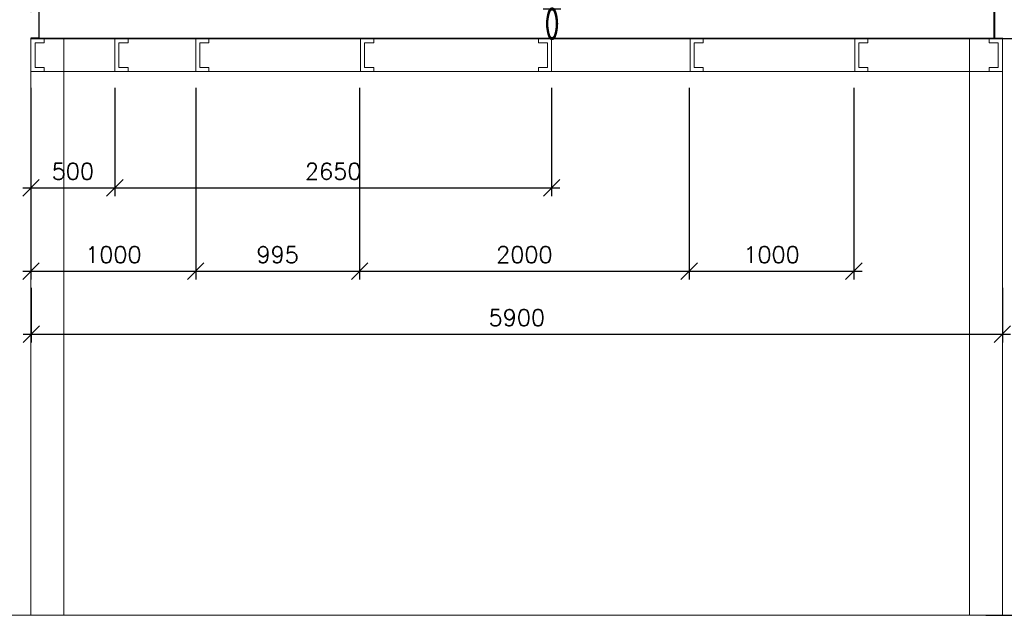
# Model space of a CAD drawing. Header units: millimetres. Extents: x -746391 to 410178, y -169697 to 100555.
# Tile 64 of 179: x 79938 to 85914, y -30181 to -26516. Entities that reach past the tile are written whole.
import ezdxf

# ---------------------------------------------------------------- set-up
doc = ezdxf.new("R2010")
doc.units = ezdxf.units.MM
doc.layers.get('0').update_dxf_attribs({"color": 9})
doc.layers.get('Defpoints').update_dxf_attribs({"color": 9})
doc.layers.add('1', color=7, linetype='Continuous')
doc.layers.add('VZT-PŘÍVOD-TENKÉ', color=4, linetype='Continuous')
doc.layers.add('VZT-KOTY', color=2, linetype='Continuous', lineweight=25)
doc.styles.add('RomanS', font='romans.shx')
doc.styles.get("Standard").update_dxf_attribs({"font": 'isocpeur.ttf', "width": 0.75})
doc.dimstyles.new('VZT50', dxfattribs={"dimscale": 50, "dimtxt": 2, "dimasz": 2, "dimexe": 1, "dimexo": 2, "dimgap": 1, "dimtad": 1, "dimtoh": 1, "dimdec": 0, "dimzin": 0, "dimdsep": 46, "dimtxsty": 'RomanS', "dimblk1": 'OBLIQUE', "dimblk2": 'OBLIQUE', "dimsah": 1, "dimcen": 1, "dimdle": 1, "dimclrd": 256, "dimclre": 256, "dimclrt": 256, "dimadec": 0, "dimazin": 0, "dimtfac": 1, "dimtdec": 0, "dimtmove": 2, "dimatfit": 3, "dimldrblk": 'OBLIQUE', "dimfxl": 1, "dimtolj": 1, "dimtzin": 0, "dimarcsym": 0})

# ---------------------------------------------------------------- blocks, each defined once
blk = doc.blocks.new('_Oblique')
at = {"color": 0, "linetype": 'ByBlock', "lineweight": -2}
blk.add_line((-0.5, -0.5), (0.5, 0.5), dxfattribs=at)
blk = doc.blocks.new('*D964')
at = {"layer": 'Defpoints', "color": 0, "linetype": 'Continuous', "lineweight": 18, "ltscale": 0.5, "transparency": 16777216}
for p in [(85702.5, -26630.6), (87457.5, -26630.6), (85702.5, -30130.6)]:
    blk.add_point(p, dxfattribs=at)
at = {"layer": 'VZT-KOTY', "linetype": 'Continuous', "lineweight": -2, "ltscale": 0.5, "transparency": 16777216}
for p, q in [((87457.5, -30180.6), (87457.5, -26580.6)), ((85802.5, -26630.6), (87507.5, -26630.6)), ((85802.5, -30130.6), (87507.5, -30130.6))]:
    blk.add_line(p, q, dxfattribs=at)
at = {"layer": 'VZT-KOTY', "linetype": 'Continuous', "lineweight": -2, "ltscale": 0.5, "transparency": 16777216, "xscale": 100, "yscale": 100, "zscale": 100}
for p, rotation in [((87457.5, -26630.6), 90), ((87457.5, -30130.6), 270)]:
    blk.add_blockref('_Oblique', p, dxfattribs=dict(at, rotation=rotation))
at = {"layer": 'VZT-KOTY', "linetype": 'Continuous', "lineweight": 18, "ltscale": 0.5, "transparency": 16777216, "insert": (87357.5, -28380.6), "char_height": 100, "attachment_point": 5, "rotation": 90, "style": 'RomanS'}
blk.add_mtext('\\A1;3500', dxfattribs=at)
blk = doc.blocks.new('NWK17C0226701211622KAMM49')
at = {"layer": '1', "width": 0.69}
blk.add_text('0', height=198.68, dxfattribs=at).set_placement((6970.08, 9036.26))
blk = doc.blocks.new('NWK17C0226701211622ANB09')
at = {"layer": '1'}
for p, q in [((4052.65, 9225.6), (9950.65, 9225.6)), ((4052.65, 9048.6), (9950.65, 9048.6)), ((4052.65, 9045.6), (9950.65, 9045.6))]:
    blk.add_line(p, q, dxfattribs=at)
blk = doc.blocks.new('NWK17C0226701211622ANB10')
at = {"layer": '1'}
for p, q in [((9900.65, 9045.6), (9900.65, 9225.6)), ((9900.65, 9225.6), (9951.65, 9225.6)), ((9948.65, 9222.6), (9903.65, 9222.6)), ((9903.65, 9222.6), (9903.65, 9048.6)), ((9948.65, 9209.6), (9948.65, 9222.6)), ((9951.65, 9209.6), (9948.65, 9209.6)), ((9951.65, 9225.6), (9951.65, 9209.6)), ((9950.65, 9045.6), (9900.65, 9045.6)), ((9903.65, 9048.6), (9950.65, 9048.6)), ((9950.65, 9048.6), (9950.65, 9045.6))]:
    blk.add_line(p, q, dxfattribs=at)
blk = doc.blocks.new('NWK17C0226701211622ANB11')
at = {"layer": '1'}
for p, q in [((4102.65, 9225.6), (4051.65, 9225.6)), ((4051.65, 9225.6), (4051.65, 9209.6)), ((4051.65, 9209.6), (4054.65, 9209.6)), ((4054.65, 9209.6), (4054.65, 9222.6)), ((4054.65, 9222.6), (4099.65, 9222.6)), ((4099.65, 9222.6), (4099.65, 9048.6)), ((4102.65, 9045.6), (4102.65, 9225.6)), ((4099.65, 9048.6), (4052.65, 9048.6)), ((4052.65, 9048.6), (4052.65, 9045.6)), ((4052.65, 9045.6), (4102.65, 9045.6))]:
    blk.add_line(p, q, dxfattribs=at)
blk = doc.blocks.new('*D1820')
at = {"layer": 'Defpoints', "color": 0, "linetype": 'Continuous', "lineweight": 18, "ltscale": 0.5, "transparency": 16777216}
for p in [(80006.7, -26830.6), (80515.7, -26830.6), (80515.7, -27536.9)]:
    blk.add_point(p, dxfattribs=at)
at = {"layer": 'VZT-KOTY', "linetype": 'Continuous', "lineweight": -2, "ltscale": 0.5, "transparency": 16777216}
for p, q in [((80006.7, -26930.6), (80006.7, -27586.9)), ((80515.7, -26930.6), (80515.7, -27586.9)), ((79956.7, -27536.9), (80565.7, -27536.9))]:
    blk.add_line(p, q, dxfattribs=at)
at = {"layer": 'VZT-KOTY', "linetype": 'Continuous', "lineweight": -2, "ltscale": 0.5, "transparency": 16777216, "xscale": 100, "yscale": 100, "zscale": 100, "rotation": 180}
blk.add_blockref('_Oblique', (80006.7, -27536.9), dxfattribs=at)
at = {"layer": 'VZT-KOTY', "linetype": 'Continuous', "lineweight": -2, "ltscale": 0.5, "transparency": 16777216, "xscale": 100, "yscale": 100, "zscale": 100}
blk.add_blockref('_Oblique', (80515.7, -27536.9), dxfattribs=at)
at = {"layer": 'VZT-KOTY', "linetype": 'Continuous', "lineweight": 18, "ltscale": 0.5, "transparency": 16777216, "insert": (80261.2, -27436.9), "char_height": 100, "attachment_point": 5, "style": 'RomanS'}
blk.add_mtext('\\A1;500', dxfattribs=at)
blk = doc.blocks.new('*D1821')
at = {"layer": 'Defpoints', "color": 0, "linetype": 'Continuous', "lineweight": 18, "ltscale": 0.5, "transparency": 16777216}
for p in [(80515.7, -26830.6), (83166.7, -26830.6), (83166.7, -27536.9)]:
    blk.add_point(p, dxfattribs=at)
at = {"layer": 'VZT-KOTY', "linetype": 'Continuous', "lineweight": -2, "ltscale": 0.5, "transparency": 16777216}
for p, q in [((80515.7, -26930.6), (80515.7, -27586.9)), ((83166.7, -26930.6), (83166.7, -27586.9)), ((80465.7, -27536.9), (83216.7, -27536.9))]:
    blk.add_line(p, q, dxfattribs=at)
at = {"layer": 'VZT-KOTY', "linetype": 'Continuous', "lineweight": -2, "ltscale": 0.5, "transparency": 16777216, "xscale": 100, "yscale": 100, "zscale": 100, "rotation": 180}
blk.add_blockref('_Oblique', (80515.7, -27536.9), dxfattribs=at)
at = {"layer": 'VZT-KOTY', "linetype": 'Continuous', "lineweight": -2, "ltscale": 0.5, "transparency": 16777216, "xscale": 100, "yscale": 100, "zscale": 100}
blk.add_blockref('_Oblique', (83166.7, -27536.9), dxfattribs=at)
at = {"layer": 'VZT-KOTY', "linetype": 'Continuous', "lineweight": 18, "ltscale": 0.5, "transparency": 16777216, "insert": (81841.2, -27436.9), "char_height": 100, "attachment_point": 5, "style": 'RomanS'}
blk.add_mtext('\\A1;2650', dxfattribs=at)
blk = doc.blocks.new('*D1822')
at = {"layer": 'Defpoints', "color": 0, "linetype": 'Continuous', "lineweight": 18, "ltscale": 0.5, "transparency": 16777216}
for p in [(80006.7, -26830.6), (81006.7, -26830.6), (81006.7, -28043)]:
    blk.add_point(p, dxfattribs=at)
at = {"layer": 'VZT-KOTY', "linetype": 'Continuous', "lineweight": -2, "ltscale": 0.5, "transparency": 16777216}
for p, q in [((80006.7, -26930.6), (80006.7, -28093)), ((81006.7, -26930.6), (81006.7, -28093)), ((79956.7, -28043), (81056.7, -28043))]:
    blk.add_line(p, q, dxfattribs=at)
at = {"layer": 'VZT-KOTY', "linetype": 'Continuous', "lineweight": -2, "ltscale": 0.5, "transparency": 16777216, "xscale": 100, "yscale": 100, "zscale": 100, "rotation": 180}
blk.add_blockref('_Oblique', (80006.7, -28043), dxfattribs=at)
at = {"layer": 'VZT-KOTY', "linetype": 'Continuous', "lineweight": -2, "ltscale": 0.5, "transparency": 16777216, "xscale": 100, "yscale": 100, "zscale": 100}
blk.add_blockref('_Oblique', (81006.7, -28043), dxfattribs=at)
at = {"layer": 'VZT-KOTY', "linetype": 'Continuous', "lineweight": 18, "ltscale": 0.5, "transparency": 16777216, "insert": (80506.7, -27943), "char_height": 100, "attachment_point": 5, "style": 'RomanS'}
blk.add_mtext('\\A1;1000', dxfattribs=at)
blk = doc.blocks.new('*D1823')
at = {"layer": 'Defpoints', "color": 0, "linetype": 'Continuous', "lineweight": 18, "ltscale": 0.5, "transparency": 16777216}
for p in [(81006.7, -26830.6), (82001.3, -26830.6), (82001.3, -28043)]:
    blk.add_point(p, dxfattribs=at)
at = {"layer": 'VZT-KOTY', "linetype": 'Continuous', "lineweight": -2, "ltscale": 0.5, "transparency": 16777216}
for p, q in [((81006.7, -26930.6), (81006.7, -28093)), ((82001.3, -26930.6), (82001.3, -28093)), ((80956.7, -28043), (82051.3, -28043))]:
    blk.add_line(p, q, dxfattribs=at)
at = {"layer": 'VZT-KOTY', "linetype": 'Continuous', "lineweight": -2, "ltscale": 0.5, "transparency": 16777216, "xscale": 100, "yscale": 100, "zscale": 100, "rotation": 180}
blk.add_blockref('_Oblique', (81006.7, -28043), dxfattribs=at)
at = {"layer": 'VZT-KOTY', "linetype": 'Continuous', "lineweight": -2, "ltscale": 0.5, "transparency": 16777216, "xscale": 100, "yscale": 100, "zscale": 100}
blk.add_blockref('_Oblique', (82001.3, -28043), dxfattribs=at)
at = {"layer": 'VZT-KOTY', "linetype": 'Continuous', "lineweight": 18, "ltscale": 0.5, "transparency": 16777216, "insert": (81504, -27943), "char_height": 100, "attachment_point": 5, "style": 'RomanS'}
blk.add_mtext('\\A1;995', dxfattribs=at)
blk = doc.blocks.new('*D1824')
at = {"layer": 'Defpoints', "color": 0, "linetype": 'Continuous', "lineweight": 18, "ltscale": 0.5, "transparency": 16777216}
for p in [(82001.3, -26830.6), (84001.3, -26830.6), (84001.3, -28043)]:
    blk.add_point(p, dxfattribs=at)
at = {"layer": 'VZT-KOTY', "linetype": 'Continuous', "lineweight": -2, "ltscale": 0.5, "transparency": 16777216}
for p, q in [((82001.3, -26930.6), (82001.3, -28093)), ((84001.3, -26930.6), (84001.3, -28093)), ((81951.3, -28043), (84051.3, -28043))]:
    blk.add_line(p, q, dxfattribs=at)
at = {"layer": 'VZT-KOTY', "linetype": 'Continuous', "lineweight": -2, "ltscale": 0.5, "transparency": 16777216, "xscale": 100, "yscale": 100, "zscale": 100, "rotation": 180}
blk.add_blockref('_Oblique', (82001.3, -28043), dxfattribs=at)
at = {"layer": 'VZT-KOTY', "linetype": 'Continuous', "lineweight": -2, "ltscale": 0.5, "transparency": 16777216, "xscale": 100, "yscale": 100, "zscale": 100}
blk.add_blockref('_Oblique', (84001.3, -28043), dxfattribs=at)
at = {"layer": 'VZT-KOTY', "linetype": 'Continuous', "lineweight": 18, "ltscale": 0.5, "transparency": 16777216, "insert": (83001.3, -27943), "char_height": 100, "attachment_point": 5, "style": 'RomanS'}
blk.add_mtext('\\A1;2000', dxfattribs=at)
blk = doc.blocks.new('*D1825')
at = {"layer": 'Defpoints', "color": 0, "linetype": 'Continuous', "lineweight": 18, "ltscale": 0.5, "transparency": 16777216}
for p in [(84001.3, -26830.6), (85001.3, -26830.6), (85001.3, -28043)]:
    blk.add_point(p, dxfattribs=at)
at = {"layer": 'VZT-KOTY', "linetype": 'Continuous', "lineweight": -2, "ltscale": 0.5, "transparency": 16777216}
for p, q in [((84001.3, -26930.6), (84001.3, -28093)), ((85001.3, -26930.6), (85001.3, -28093)), ((83951.3, -28043), (85051.3, -28043))]:
    blk.add_line(p, q, dxfattribs=at)
at = {"layer": 'VZT-KOTY', "linetype": 'Continuous', "lineweight": -2, "ltscale": 0.5, "transparency": 16777216, "xscale": 100, "yscale": 100, "zscale": 100, "rotation": 180}
blk.add_blockref('_Oblique', (84001.3, -28043), dxfattribs=at)
at = {"layer": 'VZT-KOTY', "linetype": 'Continuous', "lineweight": -2, "ltscale": 0.5, "transparency": 16777216, "xscale": 100, "yscale": 100, "zscale": 100}
blk.add_blockref('_Oblique', (85001.3, -28043), dxfattribs=at)
at = {"layer": 'VZT-KOTY', "linetype": 'Continuous', "lineweight": 18, "ltscale": 0.5, "transparency": 16777216, "insert": (84501.3, -27943), "char_height": 100, "attachment_point": 5, "style": 'RomanS'}
blk.add_mtext('\\A1;1000', dxfattribs=at)
blk = doc.blocks.new('*D1826')
at = {"layer": 'Defpoints', "color": 0, "linetype": 'Continuous', "lineweight": 18, "ltscale": 0.5, "transparency": 16777216}
for p in [(80008.9, -28043), (85902.5, -28043), (85902.5, -28425.3)]:
    blk.add_point(p, dxfattribs=at)
at = {"layer": 'VZT-KOTY', "linetype": 'Continuous', "lineweight": -2, "ltscale": 0.5, "transparency": 16777216}
for p, q in [((80008.9, -28143), (80008.9, -28475.3)), ((85902.5, -28143), (85902.5, -28475.3)), ((79958.9, -28425.3), (85952.5, -28425.3))]:
    blk.add_line(p, q, dxfattribs=at)
at = {"layer": 'VZT-KOTY', "linetype": 'Continuous', "lineweight": -2, "ltscale": 0.5, "transparency": 16777216, "xscale": 100, "yscale": 100, "zscale": 100, "rotation": 180}
blk.add_blockref('_Oblique', (80008.9, -28425.3), dxfattribs=at)
at = {"layer": 'VZT-KOTY', "linetype": 'Continuous', "lineweight": -2, "ltscale": 0.5, "transparency": 16777216, "xscale": 100, "yscale": 100, "zscale": 100}
blk.add_blockref('_Oblique', (85902.5, -28425.3), dxfattribs=at)
at = {"layer": 'VZT-KOTY', "linetype": 'Continuous', "lineweight": 18, "ltscale": 0.5, "transparency": 16777216, "insert": (82955.7, -28325.3), "char_height": 100, "attachment_point": 5, "style": 'RomanS'}
blk.add_mtext('\\A1;5900', dxfattribs=at)

msp = doc.modelspace()

# ---------------------------------------------------------------- linework, layer by layer
at = {"layer": 'VZT-KOTY', "linetype": 'Continuous', "lineweight": 18, "ltscale": 0.5}
msp.add_line((90101.2, -30130.6), (74504.1, -30130.6), dxfattribs=at)
at = {"layer": 'VZT-PŘÍVOD-TENKÉ', "linetype": 'Continuous', "lineweight": 18, "ltscale": 0.5}
for p, q in [((80006.7, -26630.6), (80006.7, -30130.6)), ((80006.7, -26630.6), (85902.5, -26630.6)), ((80086.7, -26630.6), (80086.7, -26655.6)), ((80206.7, -26630.6), (80206.7, -30130.6)), ((80515.7, -26630.6), (80515.7, -26655.6)), ((80595.7, -26630.6), (80595.7, -26655.6)), ((81048.6, -26630.6), (80968.6, -26630.6)), ((81006.7, -26630.6), (81006.7, -26655.6)), ((81086.7, -26630.6), (81086.7, -26655.6)), ((82048.6, -26630.6), (81968.6, -26630.6)), ((82006.7, -26630.6), (82006.7, -26655.6)), ((82086.7, -26630.6), (82086.7, -26655.6)), ((83048.6, -26630.6), (82968.6, -26630.6)), ((83086.7, -26630.6), (83086.7, -26655.6)), ((83166.7, -26630.6), (83166.7, -26655.6)), ((84081.3, -26630.6), (84001.3, -26630.6)), ((84006.7, -26630.6), (84006.7, -26655.6)), ((84086.7, -26630.6), (84086.7, -26655.6)), ((85081.3, -26630.6), (85001.3, -26630.6)), ((85006.7, -26630.6), (85006.7, -26655.6)), ((85086.7, -26630.6), (85086.7, -26655.6)), ((85702.5, -26630.6), (85702.5, -30130.6)), ((85822, -26630.6), (85822, -26655.6)), ((85902.5, -26630.6), (85902.5, -30130.6)), ((80031.7, -26655.6), (80031.7, -26805.6)), ((80086.7, -26655.6), (80031.7, -26655.6)), ((80515.7, -26655.6), (80515.7, -26805.6)), ((80540.7, -26655.6), (80540.7, -26805.6)), ((80595.7, -26655.6), (80540.7, -26655.6)), ((81006.7, -26655.6), (81006.7, -26805.6)), ((81031.7, -26655.6), (81031.7, -26805.6)), ((81086.7, -26655.6), (81031.7, -26655.6)), ((82006.7, -26655.6), (82006.7, -26805.6)), ((82031.7, -26655.6), (82031.7, -26805.6)), ((82086.7, -26655.6), (82031.7, -26655.6)), ((83141.7, -26655.6), (83086.7, -26655.6)), ((83141.7, -26655.6), (83141.7, -26805.6)), ((83166.7, -26655.6), (83166.7, -26805.6)), ((84006.7, -26655.6), (84006.7, -26805.6)), ((84031.7, -26655.6), (84031.7, -26805.6)), ((84086.7, -26655.6), (84031.7, -26655.6)), ((85006.7, -26655.6), (85006.7, -26805.6)), ((85031.7, -26655.6), (85031.7, -26805.6)), ((85086.7, -26655.6), (85031.7, -26655.6)), ((85877, -26655.6), (85822, -26655.6)), ((85877, -26655.6), (85877, -26805.6)), ((80006.7, -26830.6), (85902.5, -26830.6)), ((80086.7, -26805.6), (80031.7, -26805.6)), ((80086.7, -26805.6), (80086.7, -26830.6)), ((80515.7, -26805.6), (80515.7, -26830.6)), ((80595.7, -26830.6), (80515.7, -26830.6)), ((80595.7, -26805.6), (80540.7, -26805.6)), ((80595.7, -26805.6), (80595.7, -26830.6)), ((81006.7, -26805.6), (81006.7, -26830.6)), ((81086.7, -26830.6), (81006.7, -26830.6)), ((81086.7, -26805.6), (81031.7, -26805.6)), ((81086.7, -26805.6), (81086.7, -26830.6)), ((82081.3, -26830.6), (82001.3, -26830.6)), ((82006.7, -26805.6), (82006.7, -26830.6)), ((82086.7, -26830.6), (82006.7, -26830.6)), ((82086.7, -26805.6), (82031.7, -26805.6)), ((82086.7, -26805.6), (82086.7, -26830.6)), ((83086.7, -26805.6), (83086.7, -26830.6)), ((83141.7, -26805.6), (83086.7, -26805.6)), ((83166.7, -26830.6), (83086.7, -26830.6)), ((83166.7, -26805.6), (83166.7, -26830.6)), ((84081.3, -26830.6), (84001.3, -26830.6)), ((84006.7, -26805.6), (84006.7, -26830.6)), ((84086.7, -26805.6), (84031.7, -26805.6)), ((84086.7, -26805.6), (84086.7, -26830.6)), ((85081.3, -26830.6), (85001.3, -26830.6)), ((85006.7, -26805.6), (85006.7, -26830.6)), ((85086.7, -26805.6), (85031.7, -26805.6)), ((85086.7, -26805.6), (85086.7, -26830.6)), ((85877, -26805.6), (85822, -26805.6)), ((85822, -26805.6), (85822, -26830.6))]:
    msp.add_line(p, q, dxfattribs=at)

# ---------------------------------------------------------------- block references
at = {"layer": '1'}
for name, p in [('NWK17C0226701211622ANB11', (75954.1, -35676.2)), ('NWK17C0226701211622ANB09', (75954.1, -35676.2)), ('NWK17C0226701211622KAMM49', (76152.3, -35676.2)), ('NWK17C0226701211622ANB10', (75951.4, -35676.2))]:
    msp.add_blockref(name, p, dxfattribs=at)

# ---------------------------------------------------------------- dimensions: what is measured, and where the dimension line sits
at = {"layer": 'VZT-KOTY', "linetype": 'Continuous', "lineweight": 18, "ltscale": 0.5}
dim = msp.add_linear_dim(base=(87457.5, -26630.6), p1=(85702.5, -30130.6), p2=(85702.5, -26630.6), angle=90, dimstyle='VZT50', dxfattribs=at)
dim.commit()
dim.dimension.update_dxf_attribs({"geometry": '*D964', "text_midpoint": (87357.5, -28380.6)})
for base, p1, p2, text, picture, middle in [((80515.7, -27536.9), (80006.7, -26830.6), (80515.7, -26830.6), '500', '*D1820', (80261.2, -27436.9)), ((83166.7, -27536.9), (80515.7, -26830.6), (83166.7, -26830.6), '2650', '*D1821', (81841.2, -27436.9)), ((85902.5, -28425.3), (80008.9, -28043), (85902.5, -28043), '5900', '*D1826', (82955.7, -28325.3))]:
    dim = msp.add_linear_dim(base=base, p1=p1, p2=p2, text=text, dimstyle='VZT50', dxfattribs=at)
    dim.commit()
    dim.dimension.update_dxf_attribs({"geometry": picture, "text_midpoint": middle})
for base, p1, p2, picture, middle in [((81006.7, -28043), (80006.7, -26830.6), (81006.7, -26830.6), '*D1822', (80506.7, -27943)), ((82001.3, -28043), (81006.7, -26830.6), (82001.3, -26830.6), '*D1823', (81504, -27943)), ((84001.3, -28043), (82001.3, -26830.6), (84001.3, -26830.6), '*D1824', (83001.3, -27943)), ((85001.3, -28043), (84001.3, -26830.6), (85001.3, -26830.6), '*D1825', (84501.3, -27943))]:
    dim = msp.add_linear_dim(base=base, p1=p1, p2=p2, dimstyle='VZT50', dxfattribs=at)
    dim.commit()
    dim.dimension.update_dxf_attribs({"geometry": picture, "text_midpoint": middle})

doc.saveas('drawing.dxf')
